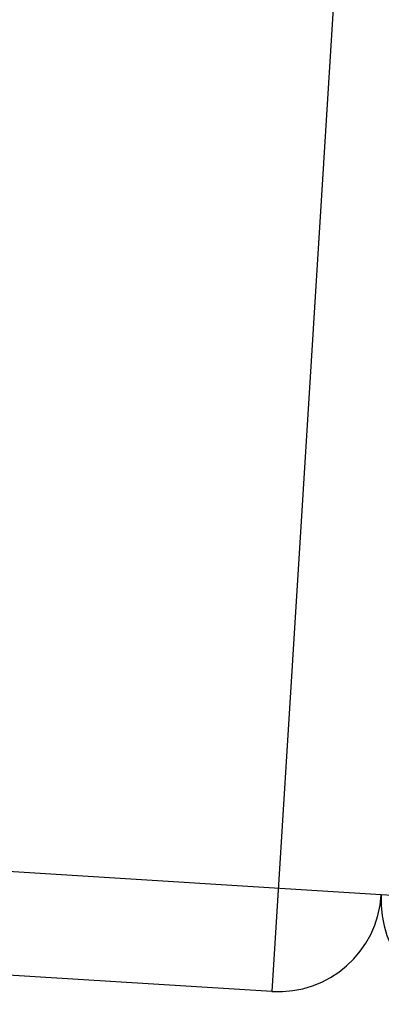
# Model space of a CAD drawing. Header units: inches. Extents: x 16 to 173, y 15 to 159.
# Tile 28 of 43: x 106.547 to 106.739, y 127.712 to 128.236. Entities that reach past the tile are written whole.
import ezdxf

# ---------------------------------------------------------------- set-up
doc = ezdxf.new("R2010")
doc.units = ezdxf.units.IN
doc.header["$MEASUREMENT"] = 0
doc.layers.add('ARREDI Salotti  - living rooms', color=32, linetype='Continuous')

# ---------------------------------------------------------------- blocks, each defined once
blk = doc.blocks.new('A$C14193859')
at = {"layer": 'ARREDI Salotti  - living rooms'}
for p, q in [((0.8499999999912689, 0.7000000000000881), (0.8499999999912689, 4.263256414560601e-14)), ((0.8999999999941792, 0.04999999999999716), (0, 0.04999999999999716)), ((0.8499999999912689, 4.263256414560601e-14), (0.05000000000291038, 4.263256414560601e-14))]:
    blk.add_line(p, q, dxfattribs=at)
for centre, start, end in [((0.05000000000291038, 0.04999999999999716), 180, 270), ((0.8499999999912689, 0.04999999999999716), 270, 0)]:
    blk.add_arc(centre, 0.05, start, end, dxfattribs=at)

msp = doc.modelspace()

# ---------------------------------------------------------------- block references
at = {"xscale": 1.1, "yscale": 1.1, "zscale": 1.1, "rotation": 356.4350889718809}
for p in [(105.7478109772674, 127.7765291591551), (106.7358953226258, 127.7149716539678)]:
    msp.add_blockref('A$C14193859', p, dxfattribs=at)

doc.saveas('drawing.dxf')
